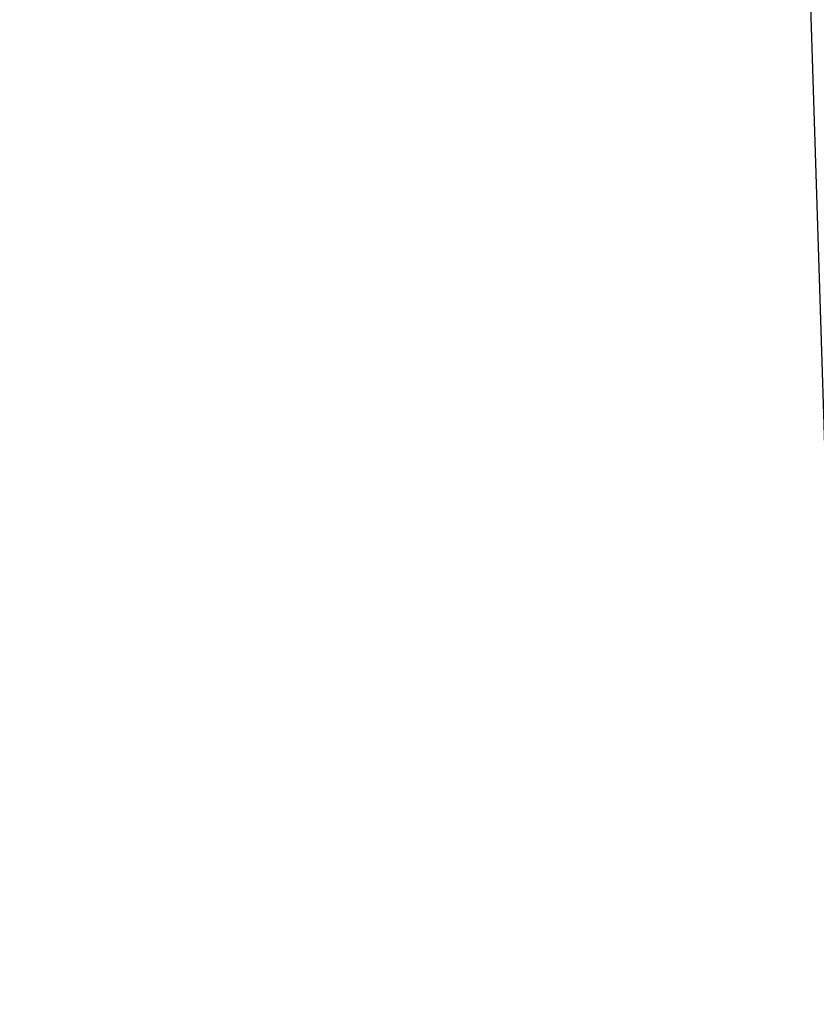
# Model space of a CAD drawing. Header units: millimetres. Extents: x -25 to 235, y -115 to 136.
# Tile 225 of 256: x 2.5759 to 2.5916, y 106.4482 to 106.4677. Entities that reach past the tile are written whole.
import ezdxf

# ---------------------------------------------------------------- set-up
doc = ezdxf.new("R2010")
doc.units = ezdxf.units.MM
doc.header["$LTSCALE"] = 81.481481
for name, color, linetype in [('201', 7, 'CONTINUOUS'), ('205', 7, 'CONTINUOUS'), ('206', 7, 'CONTINUOUS'), ('207', 7, 'CONTINUOUS'), ('232', 7, 'CONTINUOUS'), ('247', 7, 'CONTINUOUS')]:
    doc.layers.add(name, color=color, linetype=linetype)

msp = doc.modelspace()

# ---------------------------------------------------------------- linework, layer by layer
at = {"layer": '201', "linetype": 'CONTINUOUS'}
msp.add_3dface([(2.66544, 106.553715, 4.985745), (2.694641, 106.458077, 4.984914), (2.535893, 106.5165, 4.690303), (2.66544, 106.553715, 4.985745)], dxfattribs=at)
at = {"layer": '205', "linetype": 'CONTINUOUS'}
for points in [[(2.589447, 106.511359, 6.907887), (2.618734, 106.41575, 6.90678), (3.076305, 106.661992, 6.75159), (2.589447, 106.511359, 6.907887)], [(2.019633, 106.338974, 6.748129), (2.048916, 106.243364, 6.747088), (2.589447, 106.511359, 6.907887), (2.019633, 106.338974, 6.748129)]]:
    msp.add_3dface(points, dxfattribs=at)
at = {"layer": '206', "linetype": 'CONTINUOUS'}
msp.add_3dface([(2.618965, 106.428825, 5.671), (2.593009, 106.421503, 5.605948), (2.589729, 106.524451, 5.671907), (2.618965, 106.428825, 5.671)], dxfattribs=at)
at = {"layer": '207', "linetype": 'CONTINUOUS'}
for points in [[(2.618965, 106.428825, 5.671), (2.589729, 106.524451, 5.671907), (2.591041, 106.520161, 6.146485), (2.618965, 106.428825, 5.671)], [(2.620277, 106.424535, 6.145502), (2.618965, 106.428825, 5.671), (2.591041, 106.520161, 6.146485), (2.620277, 106.424535, 6.145502)], [(2.592458, 106.515526, 6.621059), (2.620277, 106.424535, 6.145502), (2.591041, 106.520161, 6.146485), (2.592458, 106.515526, 6.621059)]]:
    msp.add_3dface(points, dxfattribs=at)
at = {"layer": '232', "linetype": 'CONTINUOUS'}
msp.add_3dface([(2.667196, 106.547982, -5.687959), (2.696397, 106.452345, -5.687083), (2.53912, 106.505942, -5.983404), (2.667196, 106.547982, -5.687959)], dxfattribs=at)
at = {"layer": '247', "color": 7, "linetype": 'CONTINUOUS', "true_color": 0x282828}
for points in [[(3.175978, 106.714665, 4.363926), (3.234518, 106.732716, 4.342902), (2.327515, 106.455214, 4.370699), (3.175978, 106.714665, 4.363926)], [(3.10976, 106.694415, 4.364698), (3.175978, 106.714665, 4.363926), (2.327515, 106.455214, 4.370699), (3.10976, 106.694415, 4.364698)], [(3.10976, 106.694415, 4.364698), (2.327515, 106.455214, 4.370699), (2.528339, 106.516612, 4.370699), (3.10976, 106.694415, 4.364698)], [(2.352452, 106.459388, 4.819633), (2.504981, 106.503059, 5.173901), (2.66544, 106.553715, 4.985745), (2.352452, 106.459388, 4.819633)], [(2.352452, 106.459388, 4.819633), (2.66544, 106.553715, 4.985745), (2.535893, 106.5165, 4.690303), (2.352452, 106.459388, 4.819633)], [(2.355034, 106.450941, -5.854079), (2.505792, 106.500397, -5.499809), (2.667196, 106.547982, -5.687959), (2.355034, 106.450941, -5.854079)], [(2.355034, 106.450941, -5.854079), (2.667196, 106.547982, -5.687959), (2.53912, 106.505942, -5.983404), (2.355034, 106.450941, -5.854079)], [(1.860429, 106.299735, 5.853058), (2.34733, 106.448548, 5.857937), (2.589729, 106.524451, 5.671907), (1.860429, 106.299735, 5.853058)], [(2.142373, 106.388118, 5.625648), (1.860429, 106.299735, 5.853058), (2.589729, 106.524451, 5.671907), (2.142373, 106.388118, 5.625648)], [(2.142373, 106.388118, 5.625648), (2.589729, 106.524451, 5.671907), (2.56377, 106.517129, 5.606843), (2.142373, 106.388118, 5.625648)], [(2.34733, 106.448548, 5.857937), (2.377136, 106.457534, 5.870854), (2.589729, 106.524451, 5.671907), (2.34733, 106.448548, 5.857937)], [(2.377136, 106.457534, 5.870854), (2.389528, 106.461017, 5.901944), (2.589729, 106.524451, 5.671907), (2.377136, 106.457534, 5.870854)], [(2.589729, 106.524451, 5.671907), (2.389528, 106.461017, 5.901944), (2.591041, 106.520161, 6.146485), (2.589729, 106.524451, 5.671907)], [(2.389528, 106.461017, 5.901944), (2.390551, 106.457671, 6.261503), (2.591041, 106.520161, 6.146485), (2.389528, 106.461017, 5.901944)], [(2.390551, 106.457671, 6.261503), (2.391634, 106.454128, 6.621059), (2.591041, 106.520161, 6.146485), (2.390551, 106.457671, 6.261503)], [(2.391634, 106.454128, 6.621059), (2.592458, 106.515526, 6.621059), (2.591041, 106.520161, 6.146485), (2.391634, 106.454128, 6.621059)]]:
    msp.add_3dface(points, dxfattribs=at)

doc.saveas('drawing.dxf')
